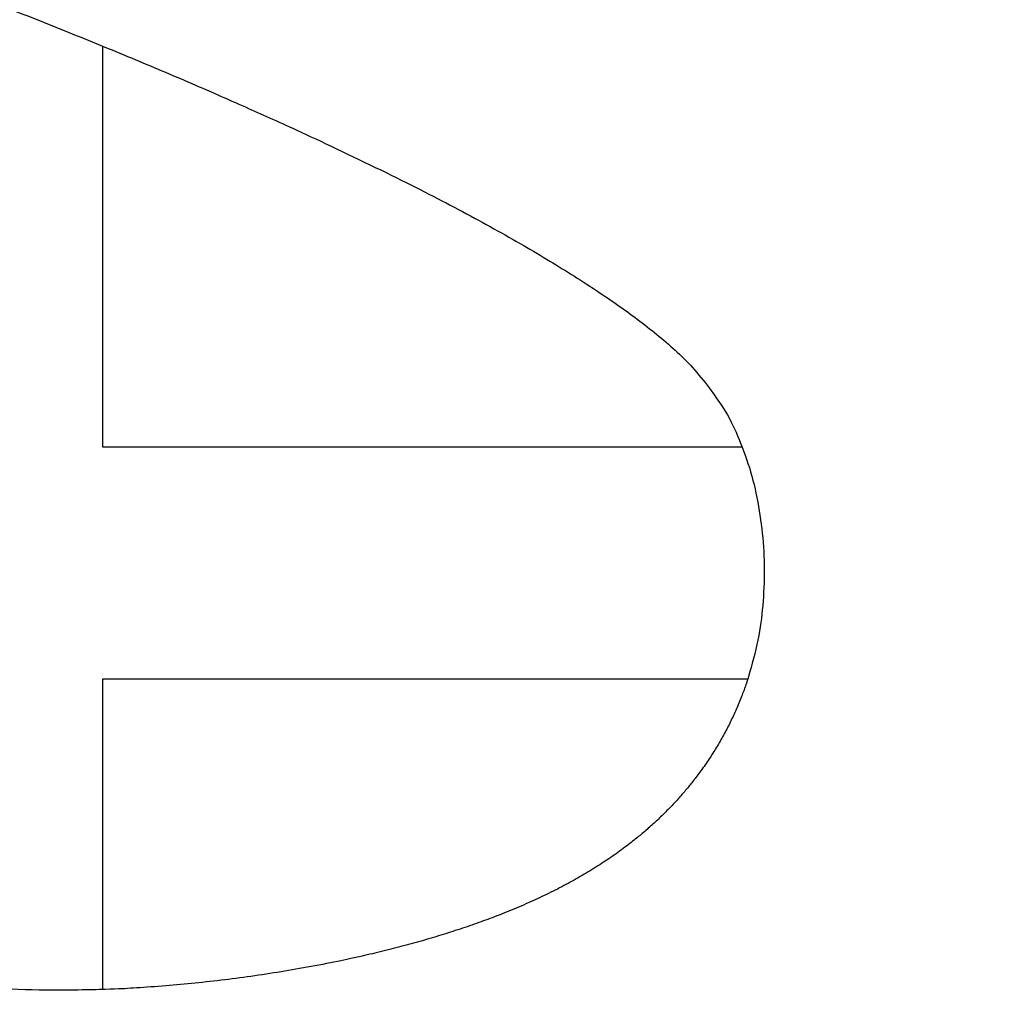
# Model space of a CAD drawing. Header units: inches. Extents: x 24 to 1128, y -74 to 748.
# Tile 171 of 256: x 521.264 to 522.104, y 332.767 to 333.596. Entities that reach past the tile are written whole.
import ezdxf

# ---------------------------------------------------------------- set-up
doc = ezdxf.new("R2010")
doc.units = ezdxf.units.IN
doc.header["$LTSCALE"] = 32
doc.header["$MEASUREMENT"] = 0
doc.layers.add('Visible (ANSI)', color=7, linetype='Continuous', lineweight=30)

msp = doc.modelspace()

# ---------------------------------------------------------------- linework, layer by layer
at = {"layer": 'Visible (ANSI)'}
for p, q in [((521.33449, 333.573), (521.33449, 333.23079)), ((521.33449, 333.23079), (521.88034, 333.23079)), ((521.88508, 333.03267), (521.33449, 333.03267)), ((521.33449, 333.03267), (521.33449, 332.76759))]:
    msp.add_line(p, q, dxfattribs=at)
msp.add_open_spline([(524.11367, 337.2926), (523.76038, 337.64746), (523.64415, 337.70058), (523.39215, 337.9027), (522.83054, 338.16849), (522.34645, 338.31255), (521.99636, 338.38117), (521.48502, 338.41799), (521.10484, 338.39663), (520.85699, 338.3652), (520.27821, 338.24382), (519.31436, 337.69557), (518.91809, 337.0192), (518.73113, 336.39974), (518.70635, 335.64136), (518.97845, 334.9699), (519.27691, 334.53328), (520.12813, 333.99208), (520.52025, 333.85924), (521.21475, 333.63493), (521.63169, 333.44552), (521.77938, 333.3525), (521.88457, 333.26959), (521.91312, 333.10006), (521.86852, 332.95469), (521.71663, 332.80874), (521.26837, 332.73973), (521.03554, 332.80135), (520.67728, 332.91506), (520.24772, 333.11637), (519.88791, 333.39381), (519.7182, 333.59611), (519.51335, 333.81035)], degree=4, knots=[0, 0, 0, 0, 0, 0.074085, 0.10269, 0.133689, 0.16679, 0.198605, 0.227525, 0.257011, 0.291036, 0.329253, 0.371353, 0.415239, 0.455898, 0.494781, 0.535382, 0.575034, 0.615343, 0.653819, 0.685392, 0.711703, 0.732004, 0.749282, 0.767325, 0.789255, 0.813362, 0.840082, 0.86874, 0.896879, 0.925496, 1, 1, 1, 1, 1], dxfattribs=at)

doc.saveas('drawing.dxf')
